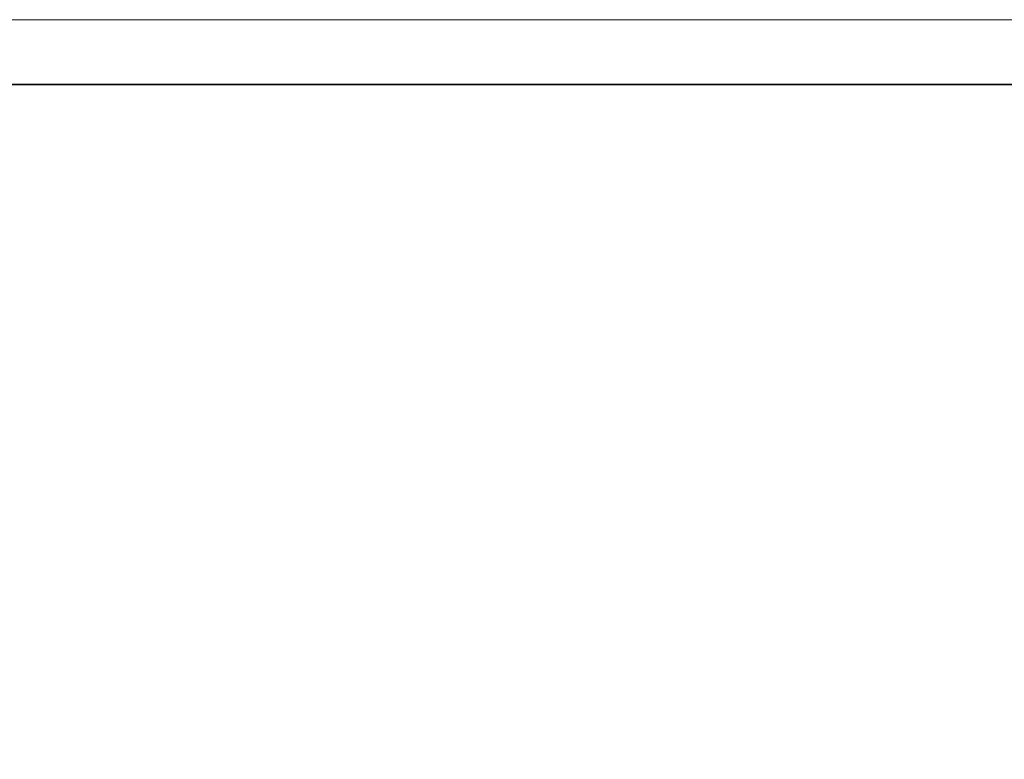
# Model space of a CAD drawing. Header units: millimetres. Extents: x -437 to 139813, y -473 to 90544.
# Tile 147 of 149: x 79125 to 94297, y 79142 to 90544. Entities that reach past the tile are written whole.
import ezdxf

# ---------------------------------------------------------------- set-up
doc = ezdxf.new("R2010")
doc.units = ezdxf.units.MM
doc.layers.add('059 Kader (tekening)', color=253, linetype='Continuous', lineweight=13)
doc.layers.add('Xref', color=253, linetype='Continuous')

# ---------------------------------------------------------------- blocks, each defined once
blk = doc.blocks.new('AE1')
at = {"layer": '059 Kader (tekening)', "color": 12, "linetype": 'Continuous', "lineweight": 13}
mesh = blk.add_polyface(dxfattribs=at)
corners = [(0, 0), (1399, 0), (1399, 841), (0, 841)]
mesh.append_faces([[corners[k] for k in face] for face in [(3, 1, 2)]], dxfattribs={"vtx0": -1, "color": 12})
mesh.append_faces([[corners[k] for k in face] for face in [(3, 0, 1)]], dxfattribs={"vtx2": -1, "color": 12})
at = {"layer": '059 Kader (tekening)', "color": 12, "linetype": 'Continuous', "lineweight": 35}
mesh = blk.add_polyface(dxfattribs=at)
corners = [(10, 10), (1389, 10), (1389, 831), (10, 831)]
mesh.append_faces([[corners[k] for k in face] for face in [(0, 2, 3)]], dxfattribs={"vtx0": -1, "color": 12})
mesh.append_faces([[corners[k] for k in face] for face in [(1, 2, 0)]], dxfattribs={"vtx1": -1, "color": 12})

msp = doc.modelspace()

# ---------------------------------------------------------------- block references
at = {"layer": 'Xref', "linetype": 'Continuous', "lineweight": 35, "xscale": 100, "yscale": 100, "zscale": 100}
msp.add_blockref('AE1', (-87, 6444.2), dxfattribs=at)

doc.saveas('drawing.dxf')
